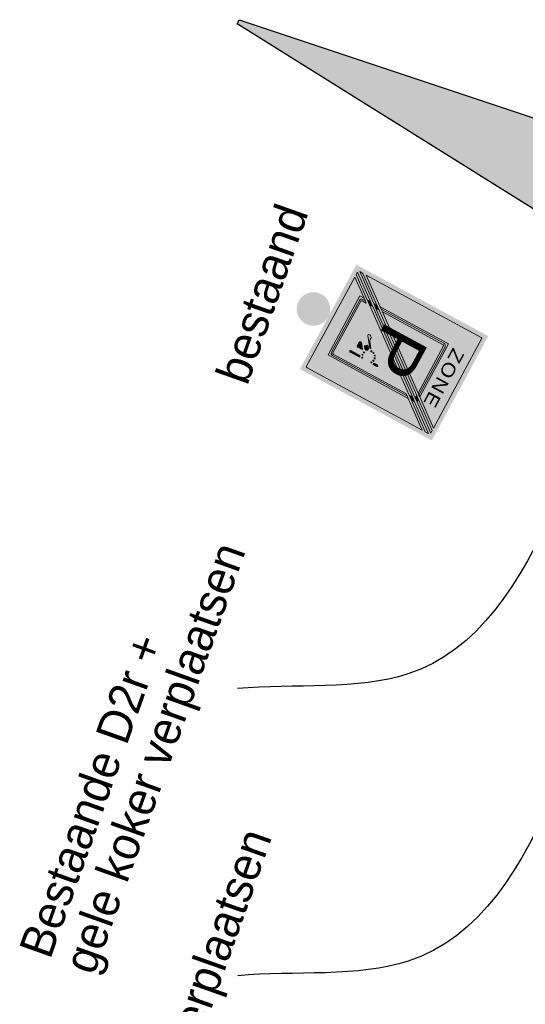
# Model space of a CAD drawing. Header units: metres. Extents: x 136326 to 138181, y 453212 to 454732.
# Tile 29 of 55: x 136577 to 136588, y 453901 to 453923. Entities that reach past the tile are written whole.
import ezdxf

# ---------------------------------------------------------------- set-up
doc = ezdxf.new("R2010")
doc.units = ezdxf.units.M
for name, color, linetype in [('-DR-nw-inr-bebording-txt', 2, 'Continuous'), ('-DR-nw-inr-verkeersbordpaal', 7, 'Continuous'), ('-DR-nw-mk-puntstuk', 7, 'Continuous')]:
    doc.layers.add(name, color=color, linetype=linetype)
doc.layers.add('mob_bebording', color=7, linetype='Continuous', lineweight=0)
doc.styles.add('Drong', font='txt', dxfattribs={"height": 1.8})
doc.styles.add('eurostile', font='txt')
doc.styles.add('Style-Verkeersborden', font='Verkeersborden.shx')
doc.dimstyles.new('Drong', dxfattribs={"dimtxt": 1.8, "dimasz": 2.5, "dimexe": 0, "dimexo": 0, "dimgap": 0.9, "dimtad": 1, "dimzin": 0, "dimdsep": 46, "dimtxsty": 'Drong', "dimblk": 'dimblk-wit', "dimcen": 0, "dimse1": 1, "dimse2": 1, "dimclrd": 256, "dimclre": 1, "dimclrt": 7, "dimadec": 0, "dimazin": 0, "dimtfac": 1, "dimtmove": 0, "dimatfit": 3, "dimfxl": 1, "dimtolj": 1, "dimtzin": 0, "dimarcsym": 0})

# ---------------------------------------------------------------- blocks, each defined once
blk = doc.blocks.new('bord_E101-ZE')
at = {"layer": 'mob_bebording', "linetype": 'Continuous', "lineweight": 0}
h = blk.add_hatch(color=254, dxfattribs=at)
h.paths.add_polyline_path([(0, 0), (-0.2650000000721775, 2.91038304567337e-11), (-0.2650000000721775, 0.6700000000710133), (0.2649999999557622, 0.6700000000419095), (0.2649999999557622, 0)])
h.paths.add_polyline_path([(0.2399999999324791, 0.01000000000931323), (-0.2400000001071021, 0.01000000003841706, -0.414213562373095), (-0.2550000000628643, 0.02500000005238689), (-0.2550000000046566, 0.6450000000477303, -0.414213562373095), (-0.2400000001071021, 0.6600000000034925), (0.2399999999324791, 0.6600000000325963, -0.414213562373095), (0.254999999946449, 0.6450000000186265), (0.254999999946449, 0.02500000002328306, -0.414213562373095)], flags=17)
h = blk.add_hatch(color=7, dxfattribs=at)
h.paths.add_polyline_path([(-0.2550000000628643, 0.02500000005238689, 0.414213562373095), (-0.2400000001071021, 0.01000000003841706), (0.2399999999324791, 0.01000000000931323, 0.414213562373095), (0.254999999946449, 0.02500000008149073), (0.254999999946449, 0.6449999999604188, 0.414213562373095), (0.2399999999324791, 0.6600000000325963), (-0.2399999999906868, 0.6600000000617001, 0.414213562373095), (-0.2550000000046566, 0.6450000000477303)])
h.paths.add_polyline_path([(-0.245000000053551, 0.6450000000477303, -0.414213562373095), (-0.2400000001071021, 0.6500000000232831), (0.2130174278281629, 0.6500000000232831), (0.1198086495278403, 0.529999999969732), (0.1139831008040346, 0.5224999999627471), (0.1081575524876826, 0.5150000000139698), (-0.1350000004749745, 0.2019510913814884), (-0.1425000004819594, 0.1922953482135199), (-0.1499999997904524, 0.1826396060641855), (-0.245000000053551, 0.06033352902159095)])
h.paths.add_polyline_path([(-0.245000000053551, 0.02772995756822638), (-0.245000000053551, 0.04403174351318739), (-0.1500000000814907, 0.166337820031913), (-0.1425000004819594, 0.175993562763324), (-0.1350000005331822, 0.1856493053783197), (0.1208197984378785, 0.5150000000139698), (0.1266453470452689, 0.5224999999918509), (0.1324708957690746, 0.5299999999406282), (0.2256796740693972, 0.6499999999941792), (0.2383419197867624, 0.6500000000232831), (0.1451331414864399, 0.5300000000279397), (0.1377186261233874, 0.5204543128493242), (0.1331020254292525, 0.5145107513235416), (-0.1350000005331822, 0.1693475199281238), (-0.1425000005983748, 0.159691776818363), (-0.1500000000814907, 0.1500360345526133)])
h.paths.add_polyline_path([(0.2449999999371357, 0.02500000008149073, -0.414213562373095), (0.2399999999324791, 0.02000000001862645), (-0.2130174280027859, 0.01999999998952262), (-0.1500000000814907, 0.1011306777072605), (-0.1425000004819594, 0.1107864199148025), (-0.1350000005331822, 0.1204421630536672), (0.1349999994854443, 0.4680489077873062), (0.1424999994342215, 0.4777046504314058), (0.1499999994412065, 0.4873603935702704), (0.2449999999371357, 0.6096664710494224)])
h.paths.add_polyline_path([(-0.2256796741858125, 0.02000000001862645), (-0.2383419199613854, 0.02000000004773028), (-0.1500000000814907, 0.1337342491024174), (-0.1425000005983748, 0.1433899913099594), (-0.1350000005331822, 0.1530457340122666), (0.1349999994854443, 0.5006524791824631), (0.1424999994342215, 0.5103082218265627), (0.1499999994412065, 0.5199639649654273), (0.2449999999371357, 0.6422700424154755), (0.2449999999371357, 0.6259682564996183), (0.1499999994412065, 0.5036621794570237), (0.1424999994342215, 0.4940064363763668), (0.134999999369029, 0.4843506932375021), (-0.1350000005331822, 0.1367439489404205), (-0.1425000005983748, 0.1270882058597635), (-0.1500000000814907, 0.1174324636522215)])
h = blk.add_hatch(color=254, dxfattribs=at)
edge = h.paths.add_edge_path()
edge.add_arc((-0.2400000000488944, 0.6450000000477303), 0.005000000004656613, 90, 180)
edge.add_line((-0.245000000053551, 0.6450000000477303), (-0.245000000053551, 0.06033352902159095))
edge.add_line((-0.245000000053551, 0.06033352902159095), (-0.1499999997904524, 0.1826396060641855))
edge.add_line((-0.1499999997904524, 0.1826396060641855), (-0.150000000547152, 0.529999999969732))
edge.add_line((-0.150000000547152, 0.529999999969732), (0.1198086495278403, 0.529999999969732))
edge.add_line((0.1198086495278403, 0.529999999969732), (0.2130174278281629, 0.6500000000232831))
edge.add_line((0.2130174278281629, 0.6500000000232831), (-0.2400000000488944, 0.6500000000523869))
for color, points in [(254, [(0.2383419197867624, 0.6500000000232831), (0.2256796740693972, 0.6499999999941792), (0.1324708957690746, 0.5299999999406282), (0.1451331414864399, 0.5300000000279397)]), (254, [(0.2449999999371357, 0.6259682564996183), (0.2449999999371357, 0.6422700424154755), (0.1499999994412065, 0.5199639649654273), (0.1499999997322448, 0.5036621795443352)]), (252, [(0.134999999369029, 0.4843506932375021), (0.1349999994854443, 0.5006524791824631), (-0.1350000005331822, 0.1530457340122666), (-0.1350000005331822, 0.1367439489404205)]), (254, [(0.1424999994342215, 0.4940064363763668), (0.1424999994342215, 0.5103082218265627), (0.1349999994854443, 0.5006524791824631), (0.134999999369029, 0.4843506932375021)]), (252, [(0.1499999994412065, 0.5036621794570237), (0.1499999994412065, 0.5199639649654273), (0.1424999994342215, 0.5103082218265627), (0.1424999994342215, 0.4940064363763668)]), (252, [(-0.1425000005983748, 0.159691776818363), (-0.1425000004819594, 0.175993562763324), (-0.1500000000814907, 0.166337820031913), (-0.1500000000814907, 0.1500360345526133)]), (254, [(-0.1350000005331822, 0.1693475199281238), (-0.1350000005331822, 0.1856493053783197), (-0.1425000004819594, 0.175993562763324), (-0.1425000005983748, 0.159691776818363)]), (254, [(-0.245000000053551, 0.04403174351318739), (-0.245000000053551, 0.02772995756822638), (-0.1500000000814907, 0.1500360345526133), (-0.1500000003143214, 0.166337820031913)]), (254, [(-0.2383419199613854, 0.02000000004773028), (-0.2256796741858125, 0.02000000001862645), (-0.1500000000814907, 0.1174324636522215), (-0.1500000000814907, 0.1337342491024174)]), (252, [(-0.1425000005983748, 0.1270882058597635), (-0.1425000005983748, 0.1433899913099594), (-0.1500000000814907, 0.1337342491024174), (-0.1500000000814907, 0.1174324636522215)]), (254, [(-0.1350000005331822, 0.1367439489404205), (-0.1350000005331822, 0.1530457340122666), (-0.1425000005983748, 0.1433899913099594), (-0.1425000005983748, 0.1270882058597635)])]:
    blk.add_hatch(color=color, dxfattribs=at).paths.add_polyline_path(points)
h = blk.add_hatch(color=254, dxfattribs=at)
edge = h.paths.add_edge_path()
edge.add_arc((0.2399999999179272, 0.02500000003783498), 0.005000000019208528, 270.0000001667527, 360.0000001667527)
edge.add_line((0.2449999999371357, 0.02500000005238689), (0.2449999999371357, 0.6096664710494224))
edge.add_line((0.2449999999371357, 0.6096664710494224), (0.1499999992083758, 0.4873603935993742))
edge.add_line((0.1499999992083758, 0.4873603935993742), (0.1499999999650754, 0.0800000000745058))
edge.add_line((0.1499999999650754, 0.0800000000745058), (-5.820766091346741e-11, 0.08000000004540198))
edge.add_line((-5.820766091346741e-11, 0.08000000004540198), (-0.1500000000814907, 0.08000000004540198))
edge.add_line((-0.1500000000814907, 0.08000000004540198), (-0.1500000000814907, 0.1011306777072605))
edge.add_line((-0.1500000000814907, 0.1011306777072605), (-0.2130174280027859, 0.01999999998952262))
edge.add_line((-0.2130174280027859, 0.01999999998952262), (0.2399999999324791, 0.02000000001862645))
at = {"layer": 'mob_bebording', "linetype": 'Continuous', "lineweight": 0, "extrusion": (0, 0, -1)}
h = blk.add_hatch(color=252, dxfattribs=at)
edge = h.paths.add_edge_path()
edge.add_ellipse((0.1312500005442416, 0.5112500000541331), major_axis=(-0.0112499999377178, 0), ratio=1, start_angle=179.9999999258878, end_angle=269.9999999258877)
edge.add_line((0.1312500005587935, 0.5224999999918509), (-0.1139831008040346, 0.5224999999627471))
edge.add_line((-0.1139831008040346, 0.5224999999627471), (-0.1198086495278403, 0.529999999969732))
edge.add_line((-0.1198086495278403, 0.529999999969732), (0.150000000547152, 0.529999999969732))
edge.add_line((0.150000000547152, 0.529999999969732), (0.1499999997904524, 0.1826396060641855))
edge.add_line((0.1499999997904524, 0.1826396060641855), (0.1425000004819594, 0.1922953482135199))
edge.add_line((0.1425000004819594, 0.1922953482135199), (0.1425000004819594, 0.5112500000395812))
h = blk.add_hatch(color=252, dxfattribs=at)
edge = h.paths.add_edge_path()
edge.add_ellipse((-0.1312499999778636, 0.5112500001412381), major_axis=(-0.01124999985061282, 0), ratio=1, start_angle=269.9999976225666, end_angle=305.0988617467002)
edge.add_line((-0.1377186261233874, 0.5204543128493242), (-0.1451331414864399, 0.5300000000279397))
edge.add_line((-0.1451331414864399, 0.5300000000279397), (-0.1324708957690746, 0.5299999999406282))
edge.add_line((-0.1324708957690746, 0.5299999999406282), (-0.1266453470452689, 0.5224999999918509))
edge.add_line((-0.1266453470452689, 0.5224999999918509), (-0.1312499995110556, 0.5224999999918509))
h = blk.add_hatch(color=252, dxfattribs=at)
edge = h.paths.add_edge_path()
edge.add_ellipse((-0.131249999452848, 0.09875000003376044), major_axis=(-0.01124999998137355, 0), ratio=1, start_angle=0, end_angle=90)
edge.add_line((-0.131249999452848, 0.0875000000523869), (0.1312500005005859, 0.0875000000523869))
edge.add_ellipse((0.131250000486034, 0.09875000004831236), major_axis=(-0.01124999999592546, 0), ratio=1, start_angle=90.00000007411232, end_angle=180.0000000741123)
edge.add_line((0.1425000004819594, 0.09875000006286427), (0.1425000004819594, 0.1107864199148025))
edge.add_line((0.1425000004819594, 0.1107864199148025), (0.1500000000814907, 0.1011306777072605))
edge.add_line((0.1500000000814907, 0.1011306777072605), (0.1500000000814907, 0.08000000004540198))
edge.add_line((0.1500000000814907, 0.08000000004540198), (5.820766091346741e-11, 0.08000000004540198))
edge.add_line((5.820766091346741e-11, 0.08000000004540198), (-0.1499999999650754, 0.0800000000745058))
edge.add_line((-0.1499999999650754, 0.0800000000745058), (-0.1499999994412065, 0.4873603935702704))
edge.add_line((-0.1499999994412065, 0.4873603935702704), (-0.1424999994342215, 0.4777046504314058))
edge.add_line((-0.1424999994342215, 0.4777046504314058), (-0.1424999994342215, 0.09875000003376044))
h = blk.add_hatch(color=254, dxfattribs=at)
edge = h.paths.add_edge_path()
edge.add_ellipse((0.1312500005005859, 0.511250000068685), major_axis=(-0.003749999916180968, 0), ratio=1, start_angle=179.9999991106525, end_angle=269.9999991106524)
edge.add_line((0.1312500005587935, 0.514999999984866), (-0.1081575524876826, 0.5150000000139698))
edge.add_line((-0.1081575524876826, 0.5150000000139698), (-0.1139831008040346, 0.5224999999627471))
edge.add_line((-0.1139831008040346, 0.5224999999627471), (0.1312500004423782, 0.5225000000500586))
edge.add_ellipse((0.1312500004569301, 0.5112500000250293), major_axis=(-0.01125000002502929, 0), ratio=1, start_angle=180.0000000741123, end_angle=270.0000000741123, ccw=False)
edge.add_line((0.1425000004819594, 0.5112500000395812), (0.1425000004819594, 0.1922953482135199))
edge.add_line((0.1425000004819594, 0.1922953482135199), (0.1350000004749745, 0.2019510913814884))
edge.add_line((0.1350000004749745, 0.2019510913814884), (0.1350000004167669, 0.5112500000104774))
at = {"layer": 'mob_bebording', "linetype": 'Continuous', "lineweight": 0}
h = blk.add_hatch(color=252, dxfattribs=at)
edge = h.paths.add_edge_path()
edge.add_arc((-0.1312500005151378, 0.5112500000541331), 0.003749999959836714, 89.99999977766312, 179.9999997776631)
edge.add_line((-0.1350000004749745, 0.511250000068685), (-0.1350000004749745, 0.2019510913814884))
edge.add_line((-0.1350000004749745, 0.2019510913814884), (0.1081575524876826, 0.5150000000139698))
edge.add_line((0.1081575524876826, 0.5150000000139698), (-0.1312500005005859, 0.5150000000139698))
h = blk.add_hatch(color=252, dxfattribs=at)
edge = h.paths.add_edge_path()
edge.add_arc((0.1312499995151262, 0.511249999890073), 0.003750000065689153, 60.40449941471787, 90.00000095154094)
edge.add_line((0.131249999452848, 0.5149999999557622), (0.1208197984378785, 0.5150000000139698))
edge.add_line((0.1208197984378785, 0.5150000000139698), (-0.1350000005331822, 0.1856493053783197))
edge.add_line((-0.1350000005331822, 0.1856493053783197), (-0.1350000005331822, 0.1693475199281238))
edge.add_line((-0.1350000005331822, 0.1693475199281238), (0.1331020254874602, 0.5145107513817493))
h = blk.add_hatch(color=254, dxfattribs=at)
edge = h.paths.add_edge_path()
edge.add_arc((0.1312499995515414, 0.5112499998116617), 0.01125000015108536, 54.90113667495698, 90.00000079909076)
edge.add_line((0.1312499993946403, 0.5224999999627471), (0.1266453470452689, 0.5224999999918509))
edge.add_line((0.1266453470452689, 0.5224999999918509), (0.1208197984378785, 0.5150000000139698))
edge.add_line((0.1208197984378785, 0.5150000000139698), (0.131249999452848, 0.5149999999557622))
edge.add_arc((0.1312499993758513, 0.5112499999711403), 0.003749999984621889, 60.404497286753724, 89.99999882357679, ccw=False)
edge.add_line((0.1331020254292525, 0.5145107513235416), (0.1377186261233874, 0.5204543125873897))
at = {"layer": 'mob_bebording', "linetype": 'Continuous', "lineweight": 0, "extrusion": (0, 0, -1)}
h = blk.add_hatch(color=254, dxfattribs=at)
edge = h.paths.add_edge_path()
edge.add_ellipse((-0.1312499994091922, 0.09875000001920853), major_axis=(-0.003750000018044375, 0), ratio=1, start_angle=-6.670107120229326e-07, end_angle=89.99999933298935)
edge.add_line((-0.131249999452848, 0.09500000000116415), (0.1312500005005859, 0.09500000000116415))
edge.add_ellipse((0.1312500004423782, 0.09874999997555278), major_axis=(-0.00374999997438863, 0), ratio=1, start_angle=90.00000088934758, end_angle=180.0000008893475)
edge.add_line((0.1350000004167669, 0.09875000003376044), (0.1350000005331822, 0.1204421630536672))
edge.add_line((0.1350000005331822, 0.1204421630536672), (0.1425000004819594, 0.1107864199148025))
edge.add_line((0.1425000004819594, 0.1107864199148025), (0.1425000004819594, 0.09875000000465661))
edge.add_ellipse((0.1312500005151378, 0.09875000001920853), major_axis=(-0.01124999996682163, 0), ratio=1, start_angle=89.99999992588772, end_angle=179.9999999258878, ccw=False)
edge.add_line((0.1312500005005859, 0.0875000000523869), (-0.131249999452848, 0.0875000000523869))
edge.add_ellipse((-0.1312499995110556, 0.09875000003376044), major_axis=(-0.01124999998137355, 0), ratio=1, start_angle=2.964491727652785e-07, end_angle=90.00000029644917, ccw=False)
edge.add_line((-0.1424999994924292, 0.09874999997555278), (-0.1424999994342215, 0.4777046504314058))
edge.add_line((-0.1424999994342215, 0.4777046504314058), (-0.1349999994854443, 0.4680489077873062))
edge.add_line((-0.1349999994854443, 0.4680489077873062), (-0.1349999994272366, 0.09875000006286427))
at = {"layer": 'mob_bebording', "linetype": 'Continuous', "lineweight": 0}
h = blk.add_hatch(color=252, dxfattribs=at)
h.paths.add_polyline_path([(-0.1350000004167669, 0.09875000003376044, 0.414213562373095), (-0.1312500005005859, 0.09500000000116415), (0.131249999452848, 0.09500000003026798, 0.414213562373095), (0.1349999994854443, 0.09875000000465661), (0.1349999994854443, 0.4680489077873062), (-0.1350000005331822, 0.1204421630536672)])
h.paths.add_polyline_path([(0.05315152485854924, 0.2087553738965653, -0.05236378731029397), (0.05099324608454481, 0.2067055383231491), (-0.00303400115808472, 0.1652057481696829, 0.1635859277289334), (-0.01316160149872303, 0.1501287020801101, -0.2970948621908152), (-0.0499093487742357, 0.1175048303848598), (-0.08765248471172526, 0.1666414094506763), (-0.08167197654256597, 0.1712351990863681, 0.09936153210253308), (-0.07002449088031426, 0.1845764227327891), (-0.0360140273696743, 0.2440253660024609, -0.2968226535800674), (-0.02217982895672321, 0.2511236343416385), (0.03271350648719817, 0.2454490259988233, -0.4464905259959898), (0.07799999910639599, 0.2809073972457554), (0.07799999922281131, 0.2961156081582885, -0.9999999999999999), (0.0974999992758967, 0.2961156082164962), (0.09749999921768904, 0.1611156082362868, -0.9999999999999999), (0.07799999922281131, 0.1611156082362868), (0.07799999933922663, 0.2048451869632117, -0.1673715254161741)], flags=17)
h.paths.add_polyline_path([(0.05400994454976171, 0.2033484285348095, 0.01318275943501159), (0.05611716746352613, 0.2024946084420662), (0.05611716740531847, 0.1814152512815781, -1.000000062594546), (0.04261716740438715, 0.1814152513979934, -0.9999999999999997), (0.02911716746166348, 0.1814152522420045), (0.02911716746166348, 0.1842276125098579)], flags=17)
h = blk.add_hatch(color=254, dxfattribs=at)
h.paths.add_polyline_path([(0.05315152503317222, 0.2087553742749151, 0.1673715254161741), (0.07799999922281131, 0.2048451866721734), (0.07799999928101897, 0.161115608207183, 0.9999999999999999), (0.0974999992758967, 0.1611156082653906), (0.09749999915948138, 0.2961156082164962, 0.9999999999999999), (0.07799999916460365, 0.2961156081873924), (0.07799999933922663, 0.2809073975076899, 0.4464905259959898), (0.03271350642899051, 0.2454490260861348), (-0.02217982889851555, 0.2511236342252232, 0.2968226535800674), (-0.03601402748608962, 0.2440253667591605), (-0.07002449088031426, 0.1845764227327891, -0.09936153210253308), (-0.08167197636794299, 0.1712351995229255), (-0.08765248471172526, 0.1666414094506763), (-0.04990934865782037, 0.1175048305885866, 0.2970948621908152), (-0.01316160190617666, 0.1501287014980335, -0.1635859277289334), (-0.00303400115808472, 0.1652057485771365), (0.05099324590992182, 0.2067055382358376, 0.05236378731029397)])
h.paths.add_polyline_path([(0.09149999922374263, 0.2703456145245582), (0.09149999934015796, 0.2154069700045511, -0.2862083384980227), (0.05549934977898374, 0.212605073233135, 0.2670297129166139), (0.0536136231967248, 0.2266869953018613, 0.2966616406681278), (0.03895631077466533, 0.2318555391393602, -0.7348081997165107)])
h.paths.add_polyline_path([(0.08399999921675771, 0.2793371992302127), (0.08399999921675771, 0.2961156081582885, -0.9999999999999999), (0.09149999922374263, 0.2961156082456), (0.09149999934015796, 0.275769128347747, 0.05391345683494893)])
h.paths.add_polyline_path([(0.0839999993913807, 0.2064153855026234, 0.05391345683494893), (0.09149999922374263, 0.2099834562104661), (0.09149999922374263, 0.1611156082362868, -0.9999999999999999), (0.08399999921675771, 0.1611156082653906)])
h.paths.add_polyline_path([(0.03728713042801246, 0.2245490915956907, -0.4142135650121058), (0.04885534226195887, 0.2230320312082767, -0.414213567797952), (0.04733828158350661, 0.2114638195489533), (0.03696283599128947, 0.2034941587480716), (0.02683843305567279, 0.2165231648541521)])
h.paths.add_polyline_path([(0.03363216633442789, 0.229307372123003), (-0.01085157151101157, 0.1951382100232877, -0.5968160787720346), (-0.01808064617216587, 0.198376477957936, -0.2222079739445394), (-0.0137856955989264, 0.2096563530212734), (-0.01168489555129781, 0.2116920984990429, -0.221699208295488), (-0.00689253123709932, 0.2133514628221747), (-0.00163936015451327, 0.212808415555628, 0.1918042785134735), (0.008506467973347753, 0.2156819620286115), (0.0334694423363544, 0.2348566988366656, 0.03191304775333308), (0.03479725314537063, 0.2301134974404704, 0.02487116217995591)])
at = {"layer": 'mob_bebording', "linetype": 'Continuous', "lineweight": 0, "extrusion": (0, 0, -1)}
h = blk.add_hatch(color=252, dxfattribs=at)
h.paths.add_polyline_path([(-0.03895631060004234, 0.2318555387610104, 0.2966616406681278), (-0.05361362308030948, 0.2266869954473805, 0.2670297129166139), (-0.05549934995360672, 0.2126050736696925, -0.2862083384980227), (-0.09149999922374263, 0.2154069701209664), (-0.09149999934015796, 0.2703456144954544, -0.7348081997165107)])
edge = h.paths.add_edge_path(flags=17)
edge.add_arc((-0.04312772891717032, 0.2428762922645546), 0.00225, 0, 360)
edge = h.paths.add_edge_path(flags=17)
edge.add_arc((-0.04576282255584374, 0.2547624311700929), 0.002249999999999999, 0, 360)
edge = h.paths.add_edge_path(flags=17)
edge.add_arc((-0.05317432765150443, 0.2644212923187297), 0.00225, 0, 360)
edge = h.paths.add_edge_path(flags=17)
edge.add_arc((-0.06397344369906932, 0.2700429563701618), 0.002250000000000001, 0, 360)
edge = h.paths.add_edge_path(flags=17)
edge.add_arc((-0.07613658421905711, 0.2705740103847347), 0.00225, 0, 360)
edge = h.paths.add_edge_path(flags=17)
edge.add_arc((-0.08738456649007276, 0.2659149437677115), 0.00225, 0, 360)
edge = h.paths.add_edge_path(flags=17)
edge.add_arc((-0.06397344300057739, 0.2157096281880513), 0.00225, 0, 360)
edge = h.paths.add_edge_path(flags=17)
edge.add_arc((-0.07613658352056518, 0.2151785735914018), 0.002250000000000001, 0, 360)
edge = h.paths.add_edge_path(flags=17)
edge.add_arc((-0.08738456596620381, 0.2198376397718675), 0.002250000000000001, 0, 360)
at = {"layer": 'mob_bebording', "linetype": 'Continuous', "lineweight": 0}
h = blk.add_hatch(color=254, dxfattribs=at)
edge = h.paths.add_edge_path()
edge.add_arc((0.05317432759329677, 0.2644212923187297), 0.002249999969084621, 309.9999990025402, 489.9999990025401)
edge.add_arc((0.05317432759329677, 0.2644212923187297), 0.002249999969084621, 129.9999990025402, 309.9999990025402)
h = blk.add_hatch(color=254, dxfattribs=at)
edge = h.paths.add_edge_path()
edge.add_arc((0.06397344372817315, 0.2700429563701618), 0.002250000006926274, 285.0000007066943, 465.0000007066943)
edge.add_arc((0.06397344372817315, 0.2700429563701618), 0.002250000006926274, 105.0000007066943, 285.0000007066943)
h = blk.add_hatch(color=254, dxfattribs=at)
edge = h.paths.add_edge_path()
edge.add_arc((0.07613658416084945, 0.2705740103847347), 0.00224999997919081, 260.0000002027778, 440.0000002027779)
edge.add_arc((0.07613658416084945, 0.2705740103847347), 0.00224999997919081, 80.00000020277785, 260.0000002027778)
at = {"layer": 'mob_bebording', "linetype": 'Continuous', "lineweight": 0, "extrusion": (0, 0, -1)}
h = blk.add_hatch(color=252, dxfattribs=at)
edge = h.paths.add_edge_path()
edge.add_ellipse((-0.07125272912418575, 0.2428762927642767), major_axis=(-0.03862499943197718, 0), ratio=1, start_angle=289.2703789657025, end_angle=301.6144823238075)
edge.add_line((-0.09149999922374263, 0.2757691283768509), (-0.09149999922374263, 0.2961156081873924))
edge.add_ellipse((-0.08774999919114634, 0.2961156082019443), major_axis=(-0.00375000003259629, 0), ratio=1, start_angle=180.0000002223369, end_angle=360, ccw=False)
edge.add_line((-0.08399999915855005, 0.2961156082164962), (-0.08399999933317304, 0.2793371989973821))
at = {"layer": 'mob_bebording', "linetype": 'Continuous', "lineweight": 0}
h = blk.add_hatch(color=254, dxfattribs=at)
edge = h.paths.add_edge_path()
edge.add_arc((0.08738456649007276, 0.2659149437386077), 0.002249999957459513, 234.9999998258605, 414.9999998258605)
edge.add_arc((0.08738456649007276, 0.2659149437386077), 0.002249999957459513, 54.99999982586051, 234.9999998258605)
at = {"layer": 'mob_bebording', "linetype": 'Continuous', "lineweight": 0, "extrusion": (0, 0, -1)}
h = blk.add_hatch(color=252, dxfattribs=at)
edge = h.paths.add_edge_path()
edge.add_ellipse((-0.07125273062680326, 0.242876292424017), major_axis=(-0.03862500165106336, 0), ratio=1, start_angle=160.7052248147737, end_angle=168.0166751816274)
edge.add_line((-0.0334694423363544, 0.2348566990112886), (-0.00850646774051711, 0.2156819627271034))
edge.add_ellipse((0.0001740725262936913, 0.2269828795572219), major_axis=(-0.0142500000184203, 0), ratio=1, start_angle=52.4711577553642, end_angle=95.90199627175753)
edge.add_line((0.001639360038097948, 0.2128084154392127), (0.006892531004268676, 0.2133514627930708))
edge.add_ellipse((0.007509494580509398, 0.2073832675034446), major_axis=(-0.00599999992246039, 0), ratio=1, start_angle=225.9010073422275, end_angle=275.9020003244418, ccw=False)
edge.add_line((0.01168489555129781, 0.2116920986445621), (0.0137856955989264, 0.2096563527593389))
edge.add_ellipse((0.003869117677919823, 0.1994228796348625), major_axis=(-0.01424999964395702, 0), ratio=1, start_angle=175.7888841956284, end_angle=225.9010032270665, ccw=False)
edge.add_ellipse((0.01359279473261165, 0.198706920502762), major_axis=(-0.004500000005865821, 0), ratio=1, start_angle=52.47115995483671, end_angle=175.7888874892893, ccw=False)
edge.add_line((0.01085157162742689, 0.1951382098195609), (-0.03363216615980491, 0.229307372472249))
edge.add_ellipse((-0.04231270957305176, 0.2180064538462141), major_axis=(-0.01425000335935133, 0), ratio=1, start_angle=232.4711521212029, end_angle=238.1700277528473)
at = {"layer": 'mob_bebording', "linetype": 'Continuous', "lineweight": 0}
h = blk.add_hatch(color=252, dxfattribs=at)
edge = h.paths.add_edge_path()
edge.add_arc((0.04231270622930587, 0.2180064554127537), 0.008249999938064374, 307.5288395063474, 397.5288405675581)
edge.add_arc((0.04231270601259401, 0.2180064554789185), 0.008250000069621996, 37.52883928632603, 127.5288398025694)
edge.add_line((0.03728713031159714, 0.2245490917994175), (0.02683843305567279, 0.2165231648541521))
edge.add_line((0.02683843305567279, 0.2165231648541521), (0.03696283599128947, 0.2034941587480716))
edge.add_line((0.03696283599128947, 0.2034941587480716), (0.04733828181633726, 0.2114638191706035))
h = blk.add_hatch(color=254, dxfattribs=at)
edge = h.paths.add_edge_path()
edge.add_arc((0.04312772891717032, 0.2428762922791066), 0.002250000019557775, 179.9999988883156, 359.9999988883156)
edge.add_arc((0.04312772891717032, 0.2428762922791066), 0.002250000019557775, 359.9999988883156, 539.9999988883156)
h = blk.add_hatch(color=254, dxfattribs=at)
edge = h.paths.add_edge_path()
edge.add_arc((0.04576282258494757, 0.2547624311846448), 0.002249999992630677, 154.9999995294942, 334.9999995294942)
edge.add_arc((0.04576282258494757, 0.2547624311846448), 0.002249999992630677, 334.9999995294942, 514.9999995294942)
h = blk.add_hatch(color=254, dxfattribs=at)
edge = h.paths.add_edge_path()
edge.add_arc((0.08738456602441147, 0.2198376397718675), 0.002249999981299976, 304.9999997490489, 484.9999997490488)
edge.add_arc((0.08738456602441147, 0.2198376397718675), 0.002249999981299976, 124.9999997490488, 304.9999997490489)
at = {"layer": 'mob_bebording', "linetype": 'Continuous', "lineweight": 0, "extrusion": (0, 0, -1)}
h = blk.add_hatch(color=254, dxfattribs=at)
edge = h.paths.add_edge_path()
edge.add_ellipse((-0.07125273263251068, 0.2428762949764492), major_axis=(-0.04312500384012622, 0), ratio=1, start_angle=110.5466314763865, end_angle=113.567722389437)
edge.add_line((-0.05400994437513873, 0.2033484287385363), (-0.02911716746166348, 0.1842276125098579))
edge.add_line((-0.02911716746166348, 0.1842276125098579), (-0.02911716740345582, 0.181415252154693))
edge.add_ellipse((-0.03586716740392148, 0.1814152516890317), major_axis=(-0.006750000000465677, 0), ratio=1, start_angle=3.9526556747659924e-06, end_angle=180.0000039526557, ccw=False)
edge.add_ellipse((-0.04936716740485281, 0.1814152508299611), major_axis=(-0.006750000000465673, 0), ratio=1, start_angle=-3.8334442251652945e-06, end_angle=180.0000033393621, ccw=False)
edge.add_line((-0.05611716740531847, 0.1814152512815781), (-0.05611716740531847, 0.2024946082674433))
at = {"layer": 'mob_bebording', "linetype": 'Continuous', "lineweight": 0}
h = blk.add_hatch(color=254, dxfattribs=at)
edge = h.paths.add_edge_path()
edge.add_arc((0.06397344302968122, 0.2157096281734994), 0.002249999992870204, 74.99999919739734, 254.9999991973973)
edge.add_arc((0.06397344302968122, 0.2157096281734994), 0.002249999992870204, 254.9999991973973, 434.9999991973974)
h = blk.add_hatch(color=254, dxfattribs=at)
edge = h.paths.add_edge_path()
edge.add_arc((0.07613658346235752, 0.2151785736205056), 0.002250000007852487, 99.9999996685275, 279.9999996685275)
edge.add_arc((0.07613658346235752, 0.2151785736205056), 0.002250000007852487, 279.9999996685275, 459.9999996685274)
at = {"layer": 'mob_bebording', "linetype": 'Continuous', "lineweight": 0, "extrusion": (0, 0, -1)}
h = blk.add_hatch(color=252, dxfattribs=at)
edge = h.paths.add_edge_path()
edge.add_ellipse((-0.0712527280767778, 0.2428762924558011), major_axis=(-0.03862500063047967, 0), ratio=1, start_angle=58.38551674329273, end_angle=70.72962010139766)
edge.add_line((-0.08399999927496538, 0.2064153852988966), (-0.08399999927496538, 0.161115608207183))
edge.add_ellipse((-0.087749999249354, 0.1611156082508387), major_axis=(-0.00374999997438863, 0), ratio=1, start_angle=-6.670106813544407e-07, end_angle=179.9999993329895, ccw=False)
edge.add_line((-0.09149999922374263, 0.1611156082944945), (-0.09149999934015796, 0.2099834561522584))
at = {"layer": 'mob_bebording', "color": 254, "linetype": 'Continuous', "lineweight": 0, "flags": 128}
for points in [[(-0.2400000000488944, 0.6500000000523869, 0.414213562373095), (-0.245000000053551, 0.6450000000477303), (-0.245000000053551, 0.06033352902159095), (-0.1499999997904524, 0.1826396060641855), (-0.150000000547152, 0.529999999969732), (0.1198086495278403, 0.529999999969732), (0.2130174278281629, 0.6500000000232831)], [(0.2399999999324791, 0.02000000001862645, 0.414213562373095), (0.2449999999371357, 0.02500000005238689), (0.2449999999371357, 0.6096664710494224), (0.1499999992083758, 0.4873603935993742), (0.1499999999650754, 0.0800000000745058), (-5.820766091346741e-11, 0.08000000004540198), (-0.1500000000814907, 0.08000000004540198), (-0.1500000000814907, 0.1011306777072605), (-0.2130174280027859, 0.01999999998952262)], [(-0.1350000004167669, 0.5112500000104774, -0.414213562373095), (-0.1312500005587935, 0.514999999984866), (0.1081575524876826, 0.5150000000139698), (0.1139831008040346, 0.5224999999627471), (-0.1312500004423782, 0.5225000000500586, 0.414213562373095), (-0.1425000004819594, 0.5112500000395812), (-0.1425000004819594, 0.1922953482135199), (-0.1350000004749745, 0.2019510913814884)], [(0.1377186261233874, 0.5204543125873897, 0.1543563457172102), (0.1312499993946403, 0.5224999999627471), (0.1266453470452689, 0.5224999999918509), (0.1208197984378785, 0.5150000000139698), (0.131249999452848, 0.5149999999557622, -0.1298573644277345), (0.1331020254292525, 0.5145107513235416)], [(0.1349999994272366, 0.09875000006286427, -0.414213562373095), (0.131249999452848, 0.09500000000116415), (-0.1312500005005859, 0.09500000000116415, -0.414213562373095), (-0.1350000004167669, 0.09875000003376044), (-0.1350000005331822, 0.1204421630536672), (-0.1425000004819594, 0.1107864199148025), (-0.1425000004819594, 0.09875000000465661, 0.414213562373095), (-0.1312500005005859, 0.0875000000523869), (0.131249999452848, 0.0875000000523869, 0.414213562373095), (0.1424999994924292, 0.09874999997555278), (0.1424999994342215, 0.4777046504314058), (0.1349999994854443, 0.4680489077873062)], [(0.05462059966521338, 0.2626976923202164, 1), (0.05172805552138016, 0.2661448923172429, 1)], [(0.06455578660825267, 0.2678696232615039, 1), (0.06339110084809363, 0.2722162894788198, 1)], [(0.07574587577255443, 0.2683581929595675, 1), (0.07652729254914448, 0.2727898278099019, 1)], [(0.0860940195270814, 0.264071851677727, 1), (0.08867511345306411, 0.2677580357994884, 1)], [(0.04087772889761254, 0.2428762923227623, 1), (0.04537772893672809, 0.2428762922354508, 1)], [(0.04372363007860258, 0.2557133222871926, 1), (0.04780201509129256, 0.2538115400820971, 1)], [(0.08867511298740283, 0.217994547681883, 1), (0.08609401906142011, 0.2216807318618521, 1)], [(0.05611716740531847, 0.2024946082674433, -0.01318275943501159), (0.05400994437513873, 0.2033484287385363), (0.02911716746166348, 0.1842276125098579), (0.02911716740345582, 0.181415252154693, 0.9999999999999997), (0.04261716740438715, 0.1814152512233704, 1.000000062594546), (0.05611716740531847, 0.1814152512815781)], [(0.06455578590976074, 0.2178829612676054, 1), (0.0633911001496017, 0.2135362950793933, 1)], [(0.0757458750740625, 0.2173943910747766, 1), (0.07652729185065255, 0.2129627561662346, 1)]]:
    blk.add_lwpolyline(points, format="xyb", close=True, dxfattribs=at)
for points in [[(0.2383419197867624, 0.6500000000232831), (0.2256796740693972, 0.6499999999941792), (0.1324708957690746, 0.5299999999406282), (0.1451331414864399, 0.5300000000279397)], [(0.2449999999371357, 0.6259682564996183), (0.2449999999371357, 0.6422700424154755), (0.1499999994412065, 0.5199639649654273), (0.1499999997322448, 0.5036621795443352)], [(0.1424999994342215, 0.4940064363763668), (0.1424999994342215, 0.5103082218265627), (0.1349999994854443, 0.5006524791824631), (0.134999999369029, 0.4843506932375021)], [(-0.1350000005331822, 0.1693475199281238), (-0.1350000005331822, 0.1856493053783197), (-0.1425000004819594, 0.175993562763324), (-0.1425000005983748, 0.159691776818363)], [(-0.245000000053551, 0.04403174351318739), (-0.245000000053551, 0.02772995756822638), (-0.1500000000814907, 0.1500360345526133), (-0.1500000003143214, 0.166337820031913)], [(-0.2383419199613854, 0.02000000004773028), (-0.2256796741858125, 0.02000000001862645), (-0.1500000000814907, 0.1174324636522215), (-0.1500000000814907, 0.1337342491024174)], [(-0.1350000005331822, 0.1367439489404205), (-0.1350000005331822, 0.1530457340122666), (-0.1425000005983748, 0.1433899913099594), (-0.1425000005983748, 0.1270882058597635)]]:
    blk.add_lwpolyline(points, close=True, dxfattribs=at)
at = {"layer": 'mob_bebording', "color": 252, "linetype": 'Continuous', "lineweight": 0, "flags": 128}
for points in [[(-0.1425000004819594, 0.5112500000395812, -0.414213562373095), (-0.1312500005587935, 0.5224999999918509), (0.1139831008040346, 0.5224999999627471), (0.1198086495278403, 0.529999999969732), (-0.150000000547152, 0.529999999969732), (-0.1499999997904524, 0.1826396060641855), (-0.1425000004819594, 0.1922953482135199)], [(0.1312499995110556, 0.5224999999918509, -0.1543563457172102), (0.1377186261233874, 0.5204543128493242), (0.1451331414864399, 0.5300000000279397), (0.1324708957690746, 0.5299999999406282), (0.1266453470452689, 0.5224999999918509)], [(0.1424999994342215, 0.09875000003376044, -0.414213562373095), (0.131249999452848, 0.0875000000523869), (-0.1312500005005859, 0.0875000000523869, -0.414213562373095), (-0.1425000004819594, 0.09875000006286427), (-0.1425000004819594, 0.1107864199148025), (-0.1500000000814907, 0.1011306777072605), (-0.1500000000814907, 0.08000000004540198), (-5.820766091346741e-11, 0.08000000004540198), (0.1499999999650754, 0.0800000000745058), (0.1499999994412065, 0.4873603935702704), (0.1424999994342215, 0.4777046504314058)], [(-0.1312500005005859, 0.5150000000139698, 0.414213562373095), (-0.1350000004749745, 0.511250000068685), (-0.1350000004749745, 0.2019510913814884), (0.1081575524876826, 0.5150000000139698)], [(0.1331020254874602, 0.5145107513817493, 0.1298573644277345), (0.131249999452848, 0.5149999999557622), (0.1208197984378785, 0.5150000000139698), (-0.1350000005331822, 0.1856493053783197), (-0.1350000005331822, 0.1693475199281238)], [(0.08399999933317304, 0.2793371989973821, -0.05391345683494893), (0.09149999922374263, 0.2757691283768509), (0.09149999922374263, 0.2961156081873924, 0.9999999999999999), (0.08399999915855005, 0.2961156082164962)], [(0.03479725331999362, 0.2301134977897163, -0.03191304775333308), (0.0334694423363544, 0.2348566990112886), (0.00850646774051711, 0.2156819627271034, -0.1918042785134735), (-0.001639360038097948, 0.2128084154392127), (-0.006892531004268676, 0.2133514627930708, 0.221699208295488), (-0.01168489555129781, 0.2116920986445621), (-0.0137856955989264, 0.2096563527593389, 0.2222079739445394), (-0.01808064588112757, 0.1983764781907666, 0.5968160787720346), (-0.01085157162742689, 0.1951382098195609), (0.03363216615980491, 0.229307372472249, -0.02487116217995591)], [(0.04733828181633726, 0.2114638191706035, 0.414213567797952), (0.04885534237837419, 0.2230320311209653, 0.4142135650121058), (0.03728713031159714, 0.2245490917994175), (0.02683843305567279, 0.2165231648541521), (0.03696283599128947, 0.2034941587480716)], [(0.09149999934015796, 0.2099834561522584, -0.05391345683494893), (0.08399999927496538, 0.2064153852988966), (0.08399999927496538, 0.161115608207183, 0.9999999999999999), (0.09149999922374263, 0.1611156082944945)]]:
    blk.add_lwpolyline(points, format="xyb", close=True, dxfattribs=at)
for points in [[(0.134999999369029, 0.4843506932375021), (0.1349999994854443, 0.5006524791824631), (-0.1350000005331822, 0.1530457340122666), (-0.1350000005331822, 0.1367439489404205)], [(0.1499999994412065, 0.5036621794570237), (0.1499999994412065, 0.5199639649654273), (0.1424999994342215, 0.5103082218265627), (0.1424999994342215, 0.4940064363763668)], [(-0.1425000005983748, 0.159691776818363), (-0.1425000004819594, 0.175993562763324), (-0.1500000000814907, 0.166337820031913), (-0.1500000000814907, 0.1500360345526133)], [(-0.1425000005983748, 0.1270882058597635), (-0.1425000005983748, 0.1433899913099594), (-0.1500000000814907, 0.1337342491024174), (-0.1500000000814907, 0.1174324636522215)]]:
    blk.add_lwpolyline(points, close=True, dxfattribs=at)
at = {"layer": 'mob_bebording', "color": 252, "linetype": 'Continuous', "lineweight": 0, "insert": (-0.0026403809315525, 0.5845000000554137), "char_height": 0.05999999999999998, "attachment_point": 5, "line_spacing_factor": 0.6, "style": 'Style-Verkeersborden'}
blk.add_mtext('\\H1x;\\W1.16667;\\T1.112;ZONE', dxfattribs=at)
blk.add_mtext('\\H1x;\\W1.16667;\\T1.112;ZONE', dxfattribs=at)
at = {"layer": 'mob_bebording', "color": 254, "linetype": 'Continuous', "lineweight": 0, "insert": (-0.009052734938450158, 0.3437500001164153), "char_height": 0.2174999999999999, "attachment_point": 5, "line_spacing_factor": 0.6, "style": 'Style-Verkeersborden'}
blk.add_mtext('\\H1x;\\W1.10345;\\T1.000;P', dxfattribs=at)
blk = doc.blocks.new('dimblk-wit')
at = {"color": 7}
blk.add_line((2.842170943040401e-14, -0.3333333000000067), (-2.842170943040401e-14, 0.3333333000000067), dxfattribs=at)
blk.add_solid([(0, 0), (-0.7999999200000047, 0.1999999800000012), (-0.7999999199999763, -0.1999999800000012)], dxfattribs=at)

msp = doc.modelspace()

# ---------------------------------------------------------------- hatches: boundary and pattern name
at = {"layer": '-DR-nw-mk-puntstuk'}
h = msp.add_hatch(color=256, dxfattribs=at)
h.dxf.hatch_style = 1
edge = h.paths.add_edge_path()
edge.add_line((136588.7700563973, 453918.9417047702), (136581.9352254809, 453923.2101807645))
edge.add_line((136581.9352254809, 453923.2101807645), (136581.9779045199, 453923.300615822))
edge.add_line((136581.9779045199, 453923.300615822), (136589.6235593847, 453920.7502410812))
edge.add_line((136589.6235593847, 453920.7502410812), (136590.0640947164, 453920.5423391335))
edge.add_arc((136589.8562021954, 453920.0876238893), 0.499985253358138, 65.43046337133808, 155.5102081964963)
edge.add_line((136589.4011980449, 453920.294883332), (136588.9866558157, 453919.3848532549))
edge.add_arc((136589.4416884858, 453919.1775815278), 0.5000162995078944, 155.5102818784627, 245.5849907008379)
edge.add_line((136589.2350102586, 453918.7222789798), (136588.7700563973, 453918.9417047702))
at = {"layer": 'mob_bebording', "linetype": 'Continuous', "lineweight": 0}
h = msp.add_hatch(color=251, dxfattribs=at)
edge = h.paths.add_edge_path(flags=0)
edge.add_arc((136583.6397800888, 453916.8406763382), 0.375, 0, 360)

# ---------------------------------------------------------------- linework, layer by layer
at = {"layer": '-DR-nw-mk-puntstuk'}
msp.add_lwpolyline([(136588.7700563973, 453918.9417047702), (136581.9352254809, 453923.2101807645), (136581.9779045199, 453923.300615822), (136589.6235593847, 453920.7502410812), (136590.0640947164, 453920.5423391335, 0.4146212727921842), (136589.4011980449, 453920.294883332), (136588.9866558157, 453919.3848532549, 0.4145955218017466), (136589.2350102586, 453918.7222789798)], format="xyb", close=True, dxfattribs=at)

# ---------------------------------------------------------------- block references
at = {"layer": 'mob_bebording', "color": 254, "linetype": 'Continuous', "lineweight": 0, "xscale": 5, "yscale": 5, "zscale": 5, "rotation": 241.5861762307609}
msp.add_blockref('bord_E101-ZE', (136583.9696052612, 453916.6622376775), dxfattribs=at)

# ---------------------------------------------------------------- texts
at = {"layer": '-DR-nw-inr-bebording-txt', "style": 'eurostile'}
for s, p in [('bestaand', (136582.157772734, 453915.1081003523)), ('Bestaande B6 verplaatsen', (136578.7933906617, 453893.9612077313))]:
    msp.add_text(s, height=0.75, rotation=70.5, dxfattribs=at).set_placement(p)
at = {"layer": '-DR-nw-inr-bebording-txt', "char_height": 0.75, "attachment_point": 7, "rotation": 70.33562535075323, "style": 'eurostile'}
for s, insert, line_spacing_factor in [('Bestaande D2r + \\Pgele koker verplaatsen', (136578.9491095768, 453901.8622541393), 0.8360563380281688), ("nieuw: bord 'fietsstraat'", (136587.3277748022, 453895.3416189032), 0.6)]:
    msp.add_mtext(s, dxfattribs=dict(at, insert=insert, line_spacing_factor=line_spacing_factor))

# ---------------------------------------------------------------- leaders
at = {"layer": '-DR-nw-inr-verkeersbordpaal', "path_type": 1}
for points in [[(136591.4262421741, 453917.7946481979), (136585.7506904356, 453908.6863869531), (136581.9405278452, 453908.3623046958)], [(136591.4452502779, 453911.7399241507), (136585.7571891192, 453902.2721595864), (136581.9470265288, 453901.9480773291)]]:
    msp.add_leader(points, dimstyle='Drong', override={"dimscale": 0.05, "dimasz": 10}, dxfattribs=at)

doc.saveas('drawing.dxf')
